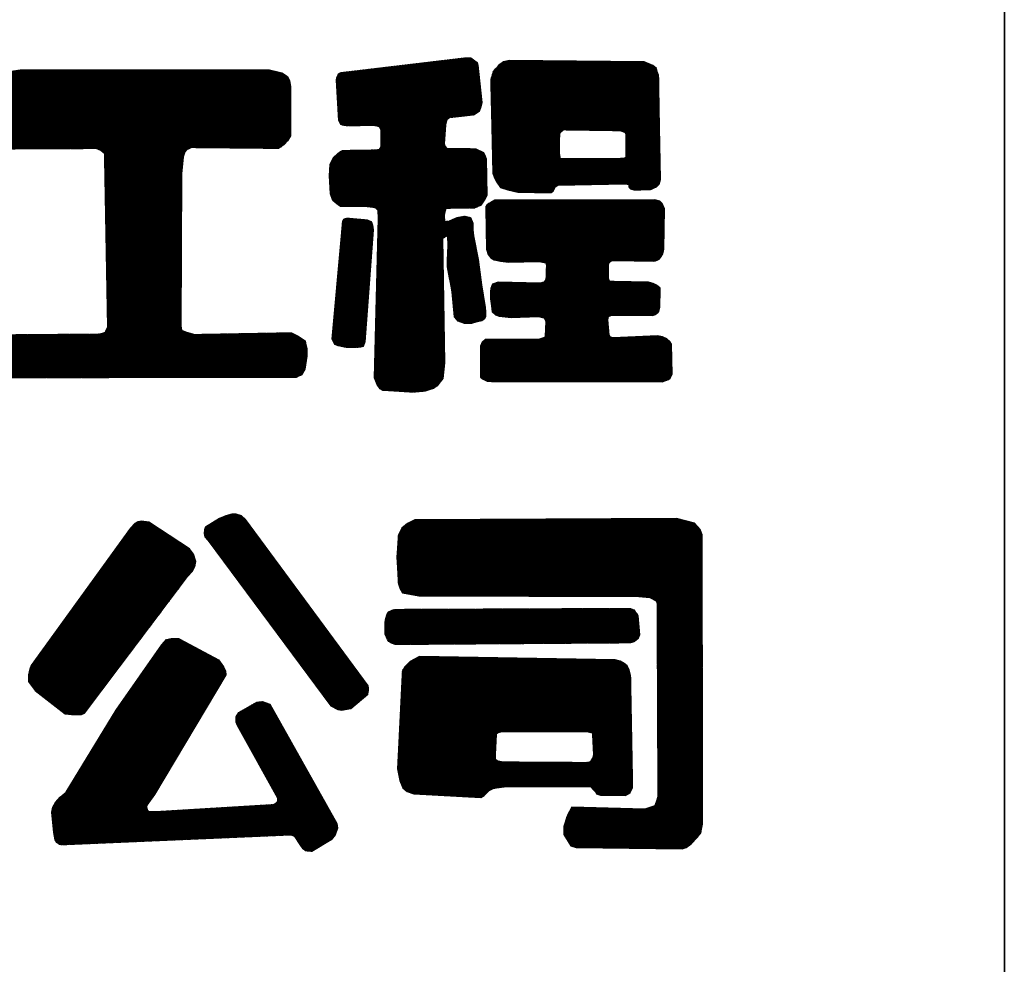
# Model space of a CAD drawing. Extents: x 475446 to 490894, y 3788879 to 3821323.
# Tile 51 of 75: x 484754 to 484767, y 3818427 to 3818439. Entities that reach past the tile are written whole.
import ezdxf

# ---------------------------------------------------------------- set-up
doc = ezdxf.new("R2010")
doc.units = 0
doc.header["$LTSCALE"] = 0.5
doc.layers.get('0').update_dxf_attribs({"linetype": 'CONTINUOUS'})
doc.layers.add('TK-PUBLIC', color=7, linetype='CONTINUOUS')
pattern_1 = [(45, (1558033.482265, 10584793.0185955), (-0.004490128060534, 0.004490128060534), [])]
pattern_2 = [(45, (1557472.552376, 10584668.273823), (-0.004490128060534, 0.004490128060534), [])]
pattern_3 = [(45, (1558526.164261, 10584792.3110073), (-0.004490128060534, 0.004490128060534), [])]

# ---------------------------------------------------------------- blocks, each defined once
blk = doc.blocks.new('02')
h = blk.add_hatch()
h.set_pattern_fill('ANSI31', color=256, scale=0.004)
h.set_pattern_definition(pattern_1)
h.paths.add_polyline_path([(485169.173, 3818324.359), (485172.539, 3818324.759), (485172.669, 3818324.759), (485172.742, 3818324.708), (485172.837, 3818324.635), (485172.858, 3818324.562), (485172.96, 3818323.56), (485172.938, 3818323.451), (485172.887, 3818323.32), (485172.757, 3818323.233), (485172.117, 3818323.16), (485172.037, 3818323.117), (485172.008, 3818323.051), (485171.993, 3818322.971), (485171.957, 3818322.461), (485171.979, 3818322.389), (485172.03, 3818322.337), (485172.299, 3818322.337), (485172.531, 3818322.337), (485172.8, 3818322.323), (485173.004, 3818322.228), (485173.033, 3818322.178), (485173.077, 3818322.061), (485173.098, 3818321.079), (485173.04, 3818320.978), (485172.938, 3818320.818), (485172.771, 3818320.745), (485172.524, 3818320.738), (485172.306, 3818320.738), (485172.168, 3818320.738), (485172, 3818320.731), (485171.964, 3818320.607), (485171.957, 3818320.535), (485171.964, 3818320.382), (485172.088, 3818320.397), (485172.306, 3818320.491), (485172.509, 3818320.527), (485172.662, 3818320.491), (485172.72, 3818320.337), (485172.72, 3818320.163), (485172.735, 3818320.003), (485172.866, 3818319.369), (485172.953, 3818318.694), (485173.047, 3818318.09), (485173.055, 3818317.974), (485173.062, 3818317.908), (485173.062, 3818317.85), (485173.033, 3818317.785), (485172.96, 3818317.734), (485172.851, 3818317.712), (485172.677, 3818317.661), (485172.597, 3818317.661), (485172.502, 3818317.661), (485172.328, 3818317.719), (485172.291, 3818317.763), (485172.233, 3818317.836), (485172.168, 3818318.505), (485172.124, 3818318.752), (485172.095, 3818318.883), (485172.044, 3818319.173), (485172.044, 3818319.34), (485172.05, 3818319.551), (485172.061, 3818319.746), (485172.051, 3818319.994), (485172, 3818319.98), (485171.913, 3818319.934), (485171.964, 3818316.607), (485171.92, 3818316.193), (485171.848, 3818316.098), (485171.768, 3818315.997), (485171.666, 3818315.924), (485171.441, 3818315.851), (485171.114, 3818315.822), (485170.314, 3818315.873), (485170.241, 3818315.917), (485170.161, 3818316.026), (485170.096, 3818316.207), (485170.197, 3818320.46), (485170.197, 3818320.54), (485170.19, 3818320.612), (485170.19, 3818320.678), (485170.131, 3818320.74), (485170.104, 3818320.753), (485170.049, 3818320.762), (485169.885, 3818320.781), (485169.185, 3818320.786), (485169.121, 3818320.827), (485169.039, 3818320.895), (485168.98, 3818320.949), (485168.916, 3818321.122), (485168.889, 3818321.614), (485168.898, 3818321.759), (485168.912, 3818321.919), (485168.998, 3818322.092), (485169.112, 3818322.201), (485169.18, 3818322.255), (485169.239, 3818322.283), (485169.321, 3818322.283), (485169.507, 3818322.287), (485169.689, 3818322.287), (485169.958, 3818322.292), (485170.14, 3818322.301), (485170.208, 3818322.307), (485170.236, 3818322.327), (485170.262, 3818322.364), (485170.273, 3818322.418), (485170.273, 3818322.814), (485170.265, 3818322.859), (485170.245, 3818322.891), (485170.219, 3818322.91), (485170.168, 3818322.93), (485170.12, 3818322.942), (485170.054, 3818322.947), (485169.875, 3818322.947), (485169.354, 3818322.94), (485169.24, 3818322.957), (485169.195, 3818322.979), (485169.178, 3818323.013), (485169.138, 3818323.085), (485169.076, 3818324.16), (485169.087, 3818324.222), (485169.113, 3818324.285), (485169.124, 3818324.305), (485169.141, 3818324.333)])
h = blk.add_hatch()
h.set_pattern_fill('ANSI31', color=256, scale=0.004)
h.set_pattern_definition(pattern_1)
h.paths.add_polyline_path([(485173.198, 3818324.168), (485173.258, 3818321.672), (485173.295, 3818321.548), (485173.341, 3818321.465), (485173.456, 3818321.29), (485173.658, 3818321.226), (485173.92, 3818321.171), (485174.37, 3818321.157), (485174.812, 3818321.162), (485174.871, 3818321.199), (485174.894, 3818321.249), (485174.917, 3818321.309), (485174.991, 3818321.355), (485176.803, 3818321.387), (485176.885, 3818321.369), (485176.89, 3818321.309), (485176.895, 3818321.29), (485176.931, 3818321.254), (485177.019, 3818321.226), (485177.207, 3818321.226), (485177.469, 3818321.235), (485177.626, 3818321.309), (485177.699, 3818321.383), (485177.731, 3818321.507), (485177.685, 3818324.292), (485177.658, 3818324.361), (485177.626, 3818324.472), (485177.529, 3818324.55), (485177.299, 3818324.651), (485173.69, 3818324.683), (485173.538, 3818324.651), (485173.41, 3818324.55), (485173.341, 3818324.472), (485173.313, 3818324.453), (485173.263, 3818324.393), (485173.244, 3818324.32)])
h.paths.add_polyline_path([(485175.09, 3818322.068), (485176.623, 3818322.068), (485176.791, 3818322.083), (485176.813, 3818322.112), (485176.813, 3818322.713), (485176.799, 3818322.75), (485176.733, 3818322.779), (485176.659, 3818322.808), (485175.141, 3818322.83), (485175.053, 3818322.75), (485175.039, 3818322.72), (485175.024, 3818322.544), (485175.024, 3818322.207), (485175.042, 3818322.104), (485175.048, 3818322.083), (485175.069, 3818322.068)], flags=16)
h = blk.add_hatch()
h.set_pattern_fill('ANSI31', color=256, scale=0.004)
h.set_pattern_definition(pattern_1)
h.paths.add_polyline_path([(485162.659, 3818322.332), (485160.419, 3818322.321), (485160.303, 3818322.391), (485160.175, 3818322.506), (485160.024, 3818322.646), (485159.978, 3818322.727), (485160.001, 3818324.027), (485160.082, 3818324.19), (485160.28, 3818324.352), (485160.396, 3818324.398), (485160.628, 3818324.433), (485167.288, 3818324.433), (485167.427, 3818324.398), (485167.636, 3818324.352), (485167.764, 3818324.259), (485167.822, 3818324.143), (485167.845, 3818323.993), (485167.845, 3818322.671), (485167.764, 3818322.543), (485167.682, 3818322.439), (485167.532, 3818322.335), (485165.2, 3818322.358), (485165.073, 3818322.3), (485165.026, 3818322.242), (485164.98, 3818322.114), (485164.933, 3818321.662), (485164.921, 3818317.598), (485164.933, 3818317.482), (485165.072, 3818317.424), (485165.292, 3818317.366), (485167.879, 3818317.412), (485168.053, 3818317.32), (485168.239, 3818317.192), (485168.25, 3818317.134), (485168.285, 3818316.983), (485168.285, 3818316.786), (485168.25, 3818316.554), (485168.227, 3818316.439), (485168.146, 3818316.288), (485167.995, 3818316.218), (485159.584, 3818316.207), (485159.479, 3818316.265), (485159.398, 3818316.357), (485159.352, 3818316.496), (485159.352, 3818316.74), (485159.363, 3818317.134), (485159.41, 3818317.192), (485159.584, 3818317.308), (485159.7, 3818317.354), (485162.611, 3818317.377), (485162.715, 3818317.377), (485162.797, 3818317.389), (485162.901, 3818317.424), (485162.924, 3818317.482), (485162.971, 3818317.563), (485162.889, 3818322.054), (485162.886, 3818322.188), (485162.784, 3818322.284)])
h = blk.add_hatch()
h.set_pattern_fill('ANSI31', color=256, scale=0.004)
h.set_pattern_definition(pattern_1)
h.paths.add_polyline_path([(485173.069, 3818320.733), (485173.087, 3818319.648), (485173.133, 3818319.505), (485173.202, 3818319.413), (485173.294, 3818319.363), (485173.46, 3818319.321), (485173.676, 3818319.294), (485174.495, 3818319.311), (485174.674, 3818319.279), (485174.688, 3818319.196), (485174.679, 3818319.054), (485174.683, 3818318.902), (485174.665, 3818318.819), (485174.614, 3818318.764), (485174.518, 3818318.736), (485173.4, 3818318.763), (485173.248, 3818318.713), (485173.202, 3818318.593), (485173.188, 3818318.473), (485173.197, 3818318.28), (485173.239, 3818317.972), (485173.326, 3818317.894), (485173.427, 3818317.857), (485173.745, 3818317.821), (485174.476, 3818317.848), (485174.614, 3818317.807), (485174.651, 3818317.77), (485174.674, 3818317.715), (485174.656, 3818317.318), (485174.633, 3818317.282), (485174.504, 3818317.236), (485173.054, 3818317.23), (485172.971, 3818317.157), (485172.93, 3818317.074), (485172.921, 3818316.973), (485172.925, 3818316.228), (485172.994, 3818316.168), (485173.1, 3818316.122), (485173.215, 3818316.108), (485177.781, 3818316.103), (485177.951, 3818316.159), (485177.997, 3818316.2), (485178.048, 3818316.301), (485178.025, 3818317.111), (485177.988, 3818317.18), (485177.901, 3818317.249), (485177.786, 3818317.3), (485177.657, 3818317.332), (485176.474, 3818317.272), (485176.396, 3818317.295), (485176.359, 3818317.351), (485176.327, 3818317.755), (485176.341, 3818317.843), (485176.41, 3818317.875), (485176.474, 3818317.879), (485177.528, 3818317.875), (485177.592, 3818317.903), (485177.661, 3818317.949), (485177.689, 3818317.99), (485177.717, 3818318.096), (485177.726, 3818318.603), (485177.629, 3818318.681), (485177.542, 3818318.731), (485177.413, 3818318.763), (485176.493, 3818318.778), (485176.391, 3818318.778), (485176.364, 3818318.81), (485176.345, 3818318.86), (485176.345, 3818319.242), (485176.368, 3818319.297), (485176.419, 3818319.334), (485176.511, 3818319.339), (485177.537, 3818319.326), (485177.601, 3818319.33), (485177.698, 3818319.376), (485177.749, 3818319.445), (485177.795, 3818319.523), (485177.822, 3818319.643), (485177.841, 3818320.72), (485177.776, 3818320.862), (485177.716, 3818320.931), (485177.583, 3818320.959), (485173.52, 3818320.95), (485173.304, 3818320.95), (485173.198, 3818320.89), (485173.147, 3818320.867), (485173.092, 3818320.821), (485173.064, 3818320.789)])
h = blk.add_hatch()
h.set_pattern_fill('ANSI31', color=256, scale=0.004)
h.set_pattern_definition(pattern_1)
h.paths.add_polyline_path([(485169.378, 3818320.474), (485169.893, 3818320.428), (485169.993, 3818320.383), (485170.025, 3818320.342), (485170.039, 3818320.287), (485170.057, 3818320.164), (485169.834, 3818317.165), (485169.802, 3818317.074), (485169.779, 3818317.047), (485169.715, 3818317.024), (485169.547, 3818317.019), (485169.373, 3818317.015), (485169.282, 3818317.029), (485169.118, 3818317.065), (485169.032, 3818317.101), (485169.004, 3818317.151), (485168.959, 3818317.238), (485169.214, 3818319.991), (485169.251, 3818320.401), (485169.267, 3818320.422), (485169.285, 3818320.445), (485169.299, 3818320.456), (485169.317, 3818320.463), (485169.34, 3818320.468)])
h = blk.add_hatch()
h.set_pattern_fill('ANSI31', color=256, scale=0.004)
h.set_pattern_definition(pattern_2)
h.paths.add_polyline_path([(485165.65, 3818311.857), (485168.926, 3818307.445), (485169.116, 3818307.346), (485169.214, 3818307.331), (485169.457, 3818307.369), (485169.912, 3818307.755), (485169.934, 3818307.876), (485169.927, 3818307.975), (485166.644, 3818312.418), (485166.538, 3818312.516), (485166.394, 3818312.562), (485166.28, 3818312.562), (485166.121, 3818312.516), (485165.954, 3818312.448), (485165.575, 3818312.221), (485165.552, 3818312.145), (485165.545, 3818312.046), (485165.56, 3818311.956)])
h = blk.add_hatch()
h.set_pattern_fill('ANSI31', color=256, scale=0.004)
h.set_pattern_definition(pattern_2)
h.paths.add_polyline_path([(485163.577, 3818312.19), (485160.919, 3818308.518), (485160.883, 3818308.422), (485160.846, 3818308.253), (485160.846, 3818308.096), (485161.028, 3818307.854), (485161.825, 3818307.226), (485161.994, 3818307.214), (485162.26, 3818307.214), (485162.345, 3818307.25), (485165.1, 3818310.899), (485165.221, 3818311.032), (485165.293, 3818311.164), (485165.317, 3818311.297), (485165.257, 3818311.491), (485165.148, 3818311.635), (485164.061, 3818312.348), (485163.865, 3818312.377), (485163.773, 3818312.355), (485163.686, 3818312.312)])
h = blk.add_hatch()
h.set_pattern_fill('ANSI31', color=256, scale=0.004)
h.set_pattern_definition(pattern_3)
h.paths.add_polyline_path([(485171.281, 3818310.386), (485177.154, 3818310.362), (485177.447, 3818310.338), (485177.617, 3818310.252), (485177.642, 3818310.179), (485177.666, 3818305.013), (485177.617, 3818304.867), (485177.581, 3818304.769), (485177.313, 3818304.684), (485175.363, 3818304.733), (485175.266, 3818304.55), (485175.229, 3818304.465), (485175.156, 3818304.221), (485175.156, 3818304.002), (485175.339, 3818303.698), (485175.485, 3818303.661), (485178.312, 3818303.625), (485178.422, 3818303.661), (485178.556, 3818303.759), (485178.714, 3818303.929), (485178.812, 3818304.051), (485178.86, 3818304.307), (485178.848, 3818312.008), (485178.799, 3818312.154), (485178.641, 3818312.324), (485178.166, 3818312.446), (485171.169, 3818312.41), (485170.974, 3818312.312), (485170.827, 3818312.191), (485170.73, 3818311.996), (485170.693, 3818311.411), (485170.73, 3818310.705), (485170.779, 3818310.571), (485170.84, 3818310.461)])
h = blk.add_hatch()
h.set_pattern_fill('ANSI31', color=256, scale=0.004)
h.set_pattern_definition(pattern_3)
h.paths.add_polyline_path([(485170.803, 3818310.021), (485176.934, 3818310.047), (485177.018, 3818310.004), (485177.06, 3818309.953), (485177.103, 3818309.912), (485177.131, 3818309.847), (485177.178, 3818309.339), (485177.139, 3818309.247), (485177.041, 3818309.16), (485176.921, 3818309.124), (485170.642, 3818309.08), (485170.546, 3818309.118), (485170.479, 3818309.166), (485170.436, 3818309.219), (485170.379, 3818309.362), (485170.379, 3818309.505), (485170.379, 3818309.677), (485170.398, 3818309.777), (485170.422, 3818309.868), (485170.436, 3818309.911), (485170.479, 3818309.959), (485170.551, 3818309.992), (485170.632, 3818310.021)])
h = blk.add_hatch()
h.set_pattern_fill('ANSI31', color=256, scale=0.004)
h.set_pattern_definition(pattern_2)
h.paths.add_polyline_path([(485164.894, 3818309.226), (485165.929, 3818308.675), (485166.062, 3818308.485), (485166.11, 3818308.381), (485166.119, 3818308.271), (485164.212, 3818305.071), (485164.007, 3818304.79), (485164, 3818304.737), (485164.03, 3818304.646), (485164.076, 3818304.616), (485164.372, 3818304.623), (485167.404, 3818304.806), (485167.464, 3818304.851), (485167.51, 3818304.897), (485167.51, 3818304.98), (485166.431, 3818306.917), (485166.393, 3818307.008), (485166.393, 3818307.145), (485166.469, 3818307.266), (485166.948, 3818307.54), (485167.1, 3818307.555), (485167.297, 3818307.487), (485169.083, 3818304.296), (485169.106, 3818304.175), (485169.038, 3818303.993), (485168.931, 3818303.863), (485168.415, 3818303.552), (485168.248, 3818303.567), (485168.187, 3818303.621), (485168.111, 3818303.734), (485167.974, 3818303.939), (485167.86, 3818303.992), (485161.721, 3818303.727), (485161.675, 3818303.742), (485161.607, 3818303.788), (485161.561, 3818303.864), (485161.524, 3818304.061), (485161.47, 3818304.6), (485161.501, 3818304.737), (485161.569, 3818304.858), (485161.698, 3818305.002), (485161.85, 3818305.139), (485163.187, 3818307.328), (485164.41, 3818309.075), (485164.536, 3818309.211), (485164.664, 3818309.238), (485164.735, 3818309.241), (485164.863, 3818309.246)])
h = blk.add_hatch()
h.set_pattern_fill('ANSI31', color=256, scale=0.004)
h.set_pattern_definition(pattern_3)
h.paths.add_polyline_path([(485173.343, 3818306.683), (485173.315, 3818306.142), (485173.315, 3818306.022), (485173.387, 3818305.969), (485173.54, 3818305.945), (485175.749, 3818305.931), (485175.83, 3818305.94), (485175.878, 3818305.969), (485175.926, 3818306.046), (485175.95, 3818306.137), (485175.931, 3818306.664), (485175.926, 3818306.712), (485175.783, 3818306.745), (485173.468, 3818306.745), (485173.387, 3818306.721)], flags=16)
h.paths.add_polyline_path([(485171.296, 3818308.764), (485171.048, 3818308.625), (485170.909, 3818308.496), (485170.838, 3818308.382), (485170.709, 3818305.76), (485170.771, 3818305.447), (485170.847, 3818305.248), (485170.962, 3818305.156), (485171.145, 3818305.088), (485172.93, 3818304.996), (485173.021, 3818305.049), (485173.16, 3818305.183), (485173.26, 3818305.235), (485173.351, 3818305.254), (485173.633, 3818305.288), (485175.868, 3818305.292), (485175.944, 3818305.197), (485176.001, 3818305.144), (485176.021, 3818305.096), (485176.135, 3818305.058), (485176.432, 3818305.053), (485176.795, 3818305.044), (485176.91, 3818305.111), (485176.948, 3818305.177), (485176.991, 3818305.273), (485176.937, 3818308.258), (485176.894, 3818308.406), (485176.846, 3818308.511), (485176.765, 3818308.578), (485176.659, 3818308.636), (485176.525, 3818308.674)])
for points in [[(485169.173, 3818324.359), (485172.539, 3818324.759), (485172.669, 3818324.759), (485172.742, 3818324.708), (485172.837, 3818324.635), (485172.858, 3818324.562), (485172.96, 3818323.56), (485172.938, 3818323.451), (485172.887, 3818323.32), (485172.757, 3818323.233), (485172.117, 3818323.16), (485172.037, 3818323.117), (485172.008, 3818323.051), (485171.993, 3818322.971), (485171.957, 3818322.461), (485171.979, 3818322.389), (485172.03, 3818322.337), (485172.299, 3818322.337), (485172.531, 3818322.337), (485172.8, 3818322.323), (485173.004, 3818322.228), (485173.033, 3818322.178), (485173.077, 3818322.061), (485173.098, 3818321.079), (485173.04, 3818320.978), (485172.938, 3818320.818), (485172.771, 3818320.745), (485172.524, 3818320.738), (485172.306, 3818320.738), (485172.168, 3818320.738), (485172, 3818320.731), (485171.964, 3818320.607), (485171.957, 3818320.535), (485171.964, 3818320.382), (485172.088, 3818320.397), (485172.306, 3818320.491), (485172.509, 3818320.527), (485172.662, 3818320.491), (485172.72, 3818320.337), (485172.72, 3818320.163), (485172.735, 3818320.003), (485172.866, 3818319.369), (485172.953, 3818318.694), (485173.047, 3818318.09), (485173.055, 3818317.974), (485173.062, 3818317.908), (485173.062, 3818317.85), (485173.033, 3818317.785), (485172.96, 3818317.734), (485172.851, 3818317.712), (485172.677, 3818317.661), (485172.597, 3818317.661), (485172.502, 3818317.661), (485172.328, 3818317.719), (485172.291, 3818317.763), (485172.233, 3818317.836), (485172.168, 3818318.505), (485172.124, 3818318.752), (485172.095, 3818318.883), (485172.044, 3818319.173), (485172.044, 3818319.34), (485172.05, 3818319.551), (485172.061, 3818319.746), (485172.051, 3818319.994), (485172, 3818319.98), (485171.913, 3818319.934), (485171.964, 3818316.607), (485171.92, 3818316.193), (485171.848, 3818316.098), (485171.768, 3818315.997), (485171.666, 3818315.924), (485171.441, 3818315.851), (485171.114, 3818315.822), (485170.314, 3818315.873), (485170.241, 3818315.917), (485170.161, 3818316.026), (485170.096, 3818316.207), (485170.197, 3818320.46), (485170.197, 3818320.54), (485170.19, 3818320.612), (485170.19, 3818320.678), (485170.131, 3818320.74), (485170.104, 3818320.753), (485170.049, 3818320.762), (485169.885, 3818320.781), (485169.185, 3818320.786), (485169.121, 3818320.827), (485169.039, 3818320.895), (485168.98, 3818320.949), (485168.916, 3818321.122), (485168.889, 3818321.614), (485168.898, 3818321.759), (485168.912, 3818321.919), (485168.998, 3818322.092), (485169.112, 3818322.201), (485169.18, 3818322.255), (485169.239, 3818322.283), (485169.321, 3818322.283), (485169.507, 3818322.287), (485169.689, 3818322.287), (485169.958, 3818322.292), (485170.14, 3818322.301), (485170.208, 3818322.307), (485170.236, 3818322.327), (485170.262, 3818322.364), (485170.273, 3818322.418), (485170.273, 3818322.814), (485170.265, 3818322.859), (485170.245, 3818322.891), (485170.219, 3818322.91), (485170.168, 3818322.93), (485170.12, 3818322.942), (485170.054, 3818322.947), (485169.875, 3818322.947), (485169.354, 3818322.94), (485169.24, 3818322.957), (485169.195, 3818322.979), (485169.178, 3818323.013), (485169.138, 3818323.085), (485169.076, 3818324.16), (485169.087, 3818324.222), (485169.113, 3818324.285), (485169.124, 3818324.305), (485169.141, 3818324.333)], [(485173.198, 3818324.168), (485173.258, 3818321.672), (485173.295, 3818321.548), (485173.341, 3818321.465), (485173.456, 3818321.29), (485173.658, 3818321.226), (485173.92, 3818321.171), (485174.37, 3818321.157), (485174.812, 3818321.162), (485174.871, 3818321.199), (485174.894, 3818321.249), (485174.917, 3818321.309), (485174.991, 3818321.355), (485176.803, 3818321.387), (485176.885, 3818321.369), (485176.89, 3818321.309), (485176.895, 3818321.29), (485176.931, 3818321.254), (485177.019, 3818321.226), (485177.207, 3818321.226), (485177.469, 3818321.235), (485177.626, 3818321.309), (485177.699, 3818321.383), (485177.731, 3818321.507), (485177.685, 3818324.292), (485177.658, 3818324.361), (485177.626, 3818324.472), (485177.529, 3818324.55), (485177.299, 3818324.651), (485173.69, 3818324.683), (485173.538, 3818324.651), (485173.41, 3818324.55), (485173.341, 3818324.472), (485173.313, 3818324.453), (485173.263, 3818324.393), (485173.244, 3818324.32)], [(485175.09, 3818322.068), (485176.623, 3818322.068), (485176.791, 3818322.083), (485176.813, 3818322.112), (485176.813, 3818322.713), (485176.799, 3818322.75), (485176.733, 3818322.779), (485176.659, 3818322.808), (485175.141, 3818322.83), (485175.053, 3818322.75), (485175.039, 3818322.72), (485175.024, 3818322.544), (485175.024, 3818322.207), (485175.042, 3818322.104), (485175.048, 3818322.083), (485175.069, 3818322.068)], [(485173.069, 3818320.733), (485173.087, 3818319.648), (485173.133, 3818319.505), (485173.202, 3818319.413), (485173.294, 3818319.363), (485173.46, 3818319.321), (485173.676, 3818319.294), (485174.495, 3818319.311), (485174.674, 3818319.279), (485174.688, 3818319.196), (485174.679, 3818319.054), (485174.683, 3818318.902), (485174.665, 3818318.819), (485174.614, 3818318.764), (485174.518, 3818318.736), (485173.4, 3818318.763), (485173.248, 3818318.713), (485173.202, 3818318.593), (485173.188, 3818318.473), (485173.197, 3818318.28), (485173.239, 3818317.972), (485173.326, 3818317.894), (485173.427, 3818317.857), (485173.745, 3818317.821), (485174.476, 3818317.848), (485174.614, 3818317.807), (485174.651, 3818317.77), (485174.674, 3818317.715), (485174.656, 3818317.318), (485174.633, 3818317.282), (485174.504, 3818317.236), (485173.054, 3818317.23), (485172.971, 3818317.157), (485172.93, 3818317.074), (485172.921, 3818316.973), (485172.925, 3818316.228), (485172.994, 3818316.168), (485173.1, 3818316.122), (485173.215, 3818316.108), (485177.781, 3818316.103), (485177.951, 3818316.159), (485177.997, 3818316.2), (485178.048, 3818316.301), (485178.025, 3818317.111), (485177.988, 3818317.18), (485177.901, 3818317.249), (485177.786, 3818317.3), (485177.657, 3818317.332), (485176.474, 3818317.272), (485176.396, 3818317.295), (485176.359, 3818317.351), (485176.327, 3818317.755), (485176.341, 3818317.843), (485176.41, 3818317.875), (485176.474, 3818317.879), (485177.528, 3818317.875), (485177.592, 3818317.903), (485177.661, 3818317.949), (485177.689, 3818317.99), (485177.717, 3818318.096), (485177.726, 3818318.603), (485177.629, 3818318.681), (485177.542, 3818318.731), (485177.413, 3818318.763), (485176.493, 3818318.778), (485176.391, 3818318.778), (485176.364, 3818318.81), (485176.345, 3818318.86), (485176.345, 3818319.242), (485176.368, 3818319.297), (485176.419, 3818319.334), (485176.511, 3818319.339), (485177.537, 3818319.326), (485177.601, 3818319.33), (485177.698, 3818319.376), (485177.749, 3818319.445), (485177.795, 3818319.523), (485177.822, 3818319.643), (485177.841, 3818320.72), (485177.776, 3818320.862), (485177.716, 3818320.931), (485177.583, 3818320.959), (485173.52, 3818320.95), (485173.304, 3818320.95), (485173.198, 3818320.89), (485173.147, 3818320.867), (485173.092, 3818320.821), (485173.064, 3818320.789)], [(485169.378, 3818320.474), (485169.893, 3818320.428), (485169.993, 3818320.383), (485170.025, 3818320.342), (485170.039, 3818320.287), (485170.057, 3818320.164), (485169.834, 3818317.165), (485169.802, 3818317.074), (485169.779, 3818317.047), (485169.715, 3818317.024), (485169.547, 3818317.019), (485169.373, 3818317.015), (485169.282, 3818317.029), (485169.118, 3818317.065), (485169.032, 3818317.101), (485169.004, 3818317.151), (485168.959, 3818317.238), (485169.214, 3818319.991), (485169.251, 3818320.401), (485169.267, 3818320.422), (485169.285, 3818320.445), (485169.299, 3818320.456), (485169.317, 3818320.463), (485169.34, 3818320.468)], [(485165.65, 3818311.857), (485168.926, 3818307.445), (485169.116, 3818307.346), (485169.214, 3818307.331), (485169.457, 3818307.369), (485169.912, 3818307.755), (485169.934, 3818307.876), (485169.927, 3818307.975), (485166.644, 3818312.418), (485166.538, 3818312.516), (485166.394, 3818312.562), (485166.28, 3818312.562), (485166.121, 3818312.516), (485165.954, 3818312.448), (485165.575, 3818312.221), (485165.552, 3818312.145), (485165.545, 3818312.046), (485165.56, 3818311.956)], [(485163.577, 3818312.19), (485160.919, 3818308.518), (485160.883, 3818308.422), (485160.846, 3818308.253), (485160.846, 3818308.096), (485161.028, 3818307.854), (485161.825, 3818307.226), (485161.994, 3818307.214), (485162.26, 3818307.214), (485162.345, 3818307.25), (485165.1, 3818310.899), (485165.221, 3818311.032), (485165.293, 3818311.164), (485165.317, 3818311.297), (485165.257, 3818311.491), (485165.148, 3818311.635), (485164.061, 3818312.348), (485163.865, 3818312.377), (485163.773, 3818312.355), (485163.686, 3818312.312)], [(485171.281, 3818310.386), (485177.154, 3818310.362), (485177.447, 3818310.338), (485177.617, 3818310.252), (485177.642, 3818310.179), (485177.666, 3818305.013), (485177.617, 3818304.867), (485177.581, 3818304.769), (485177.313, 3818304.684), (485175.363, 3818304.733), (485175.266, 3818304.55), (485175.229, 3818304.465), (485175.156, 3818304.221), (485175.156, 3818304.002), (485175.339, 3818303.698), (485175.485, 3818303.661), (485178.312, 3818303.625), (485178.422, 3818303.661), (485178.556, 3818303.759), (485178.714, 3818303.929), (485178.812, 3818304.051), (485178.86, 3818304.307), (485178.848, 3818312.008), (485178.799, 3818312.154), (485178.641, 3818312.324), (485178.166, 3818312.446), (485171.169, 3818312.41), (485170.974, 3818312.312), (485170.827, 3818312.191), (485170.73, 3818311.996), (485170.693, 3818311.411), (485170.73, 3818310.705), (485170.779, 3818310.571), (485170.84, 3818310.461)], [(485170.803, 3818310.021), (485176.934, 3818310.047), (485177.018, 3818310.004), (485177.06, 3818309.953), (485177.103, 3818309.912), (485177.131, 3818309.847), (485177.178, 3818309.339), (485177.139, 3818309.247), (485177.041, 3818309.16), (485176.921, 3818309.124), (485170.642, 3818309.08), (485170.546, 3818309.118), (485170.479, 3818309.166), (485170.436, 3818309.219), (485170.379, 3818309.362), (485170.379, 3818309.505), (485170.379, 3818309.677), (485170.398, 3818309.777), (485170.422, 3818309.868), (485170.436, 3818309.911), (485170.479, 3818309.959), (485170.551, 3818309.992), (485170.632, 3818310.021)], [(485164.894, 3818309.226), (485165.929, 3818308.675), (485166.062, 3818308.485), (485166.11, 3818308.381), (485166.119, 3818308.271), (485164.212, 3818305.071), (485164.007, 3818304.79), (485164, 3818304.737), (485164.03, 3818304.646), (485164.076, 3818304.616), (485164.372, 3818304.623), (485167.404, 3818304.806), (485167.464, 3818304.851), (485167.51, 3818304.897), (485167.51, 3818304.98), (485166.431, 3818306.917), (485166.393, 3818307.008), (485166.393, 3818307.145), (485166.469, 3818307.266), (485166.948, 3818307.54), (485167.1, 3818307.555), (485167.297, 3818307.487), (485169.083, 3818304.296), (485169.106, 3818304.175), (485169.038, 3818303.993), (485168.931, 3818303.863), (485168.415, 3818303.552), (485168.248, 3818303.567), (485168.187, 3818303.621), (485168.111, 3818303.734), (485167.974, 3818303.939), (485167.86, 3818303.992), (485161.721, 3818303.727), (485161.675, 3818303.742), (485161.607, 3818303.788), (485161.561, 3818303.864), (485161.524, 3818304.061), (485161.47, 3818304.6), (485161.501, 3818304.737), (485161.569, 3818304.858), (485161.698, 3818305.002), (485161.85, 3818305.139), (485163.187, 3818307.328), (485164.41, 3818309.075), (485164.536, 3818309.211), (485164.664, 3818309.238), (485164.735, 3818309.241), (485164.863, 3818309.246)], [(485171.296, 3818308.764), (485171.048, 3818308.625), (485170.909, 3818308.496), (485170.838, 3818308.382), (485170.709, 3818305.76), (485170.771, 3818305.447), (485170.847, 3818305.248), (485170.962, 3818305.156), (485171.145, 3818305.088), (485172.93, 3818304.996), (485173.021, 3818305.049), (485173.16, 3818305.183), (485173.26, 3818305.235), (485173.351, 3818305.254), (485173.633, 3818305.288), (485175.868, 3818305.292), (485175.944, 3818305.197), (485176.001, 3818305.144), (485176.021, 3818305.096), (485176.135, 3818305.058), (485176.432, 3818305.053), (485176.795, 3818305.044), (485176.91, 3818305.111), (485176.948, 3818305.177), (485176.991, 3818305.273), (485176.937, 3818308.258), (485176.894, 3818308.406), (485176.846, 3818308.511), (485176.765, 3818308.578), (485176.659, 3818308.636), (485176.525, 3818308.674)], [(485173.343, 3818306.683), (485173.315, 3818306.142), (485173.315, 3818306.022), (485173.387, 3818305.969), (485173.54, 3818305.945), (485175.749, 3818305.931), (485175.83, 3818305.94), (485175.878, 3818305.969), (485175.926, 3818306.046), (485175.95, 3818306.137), (485175.931, 3818306.664), (485175.926, 3818306.712), (485175.783, 3818306.745), (485173.468, 3818306.745), (485173.387, 3818306.721)]]:
    blk.add_lwpolyline(points, close=True)
for points in [[(485160.396, 3818324.398), (485160.628, 3818324.433), (485167.288, 3818324.433), (485167.427, 3818324.398), (485167.636, 3818324.352), (485167.764, 3818324.259), (485167.822, 3818324.143), (485167.845, 3818323.993), (485167.845, 3818322.671), (485167.764, 3818322.543), (485167.682, 3818322.439), (485167.532, 3818322.335), (485165.2, 3818322.358), (485165.073, 3818322.3), (485165.026, 3818322.242), (485164.98, 3818322.114), (485164.933, 3818321.662), (485164.921, 3818317.598), (485164.933, 3818317.482), (485165.072, 3818317.424), (485165.292, 3818317.366), (485167.879, 3818317.412), (485168.053, 3818317.32), (485168.239, 3818317.192), (485168.25, 3818317.134), (485168.285, 3818316.983), (485168.285, 3818316.786), (485168.25, 3818316.554), (485168.227, 3818316.439), (485168.146, 3818316.288), (485167.995, 3818316.218), (485159.584, 3818316.207)], [(485159.7, 3818317.354), (485162.611, 3818317.377), (485162.715, 3818317.377), (485162.797, 3818317.389), (485162.901, 3818317.424), (485162.924, 3818317.482), (485162.971, 3818317.563), (485162.889, 3818322.054), (485162.886, 3818322.188), (485162.784, 3818322.284), (485162.659, 3818322.332), (485160.419, 3818322.321)]]:
    blk.add_lwpolyline(points)
at = {"layer": 'TK-PUBLIC', "color": 3}
for p, q in [((485186.922, 3817959.208), (485186.922, 3818553.208)), ((485186.922, 3818553.208), (485186.922, 3817959.208))]:
    blk.add_line(p, q, dxfattribs=at)

msp = doc.modelspace()

# ---------------------------------------------------------------- block references
at = {"color": 3, "linetype": 'Continuous', "xscale": 0.5, "yscale": 0.5, "zscale": 0.5}
msp.add_blockref('02', (242173.461, 1909276.604), dxfattribs=at)

doc.saveas('drawing.dxf')
